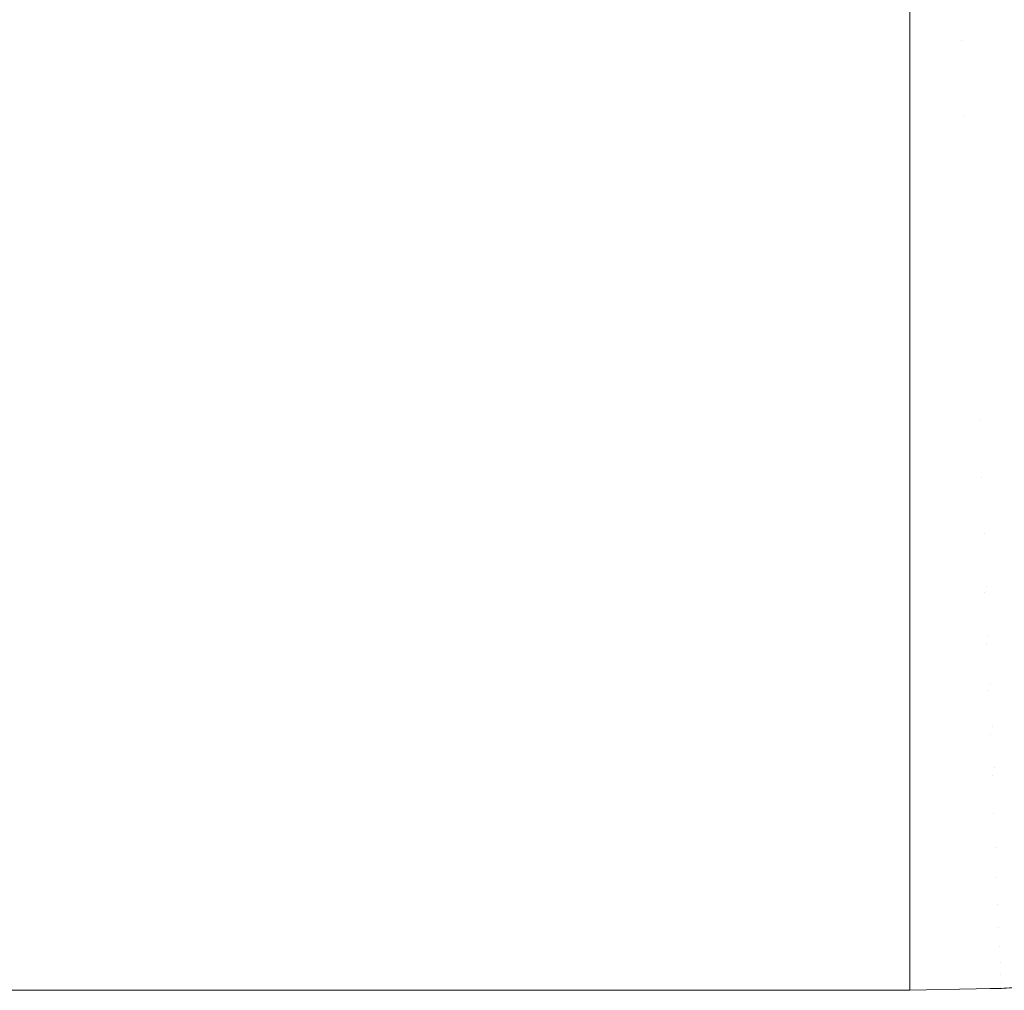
# Model space of a CAD drawing. Header units: centimetres. Extents: x -26 to 27.3, y -21.7 to -19.9.
# Tile 169 of 202: x 27.1687 to 27.2142, y -21.6599 to -21.615. Entities that reach past the tile are written whole.
import ezdxf

# ---------------------------------------------------------------- set-up
doc = ezdxf.new("R2010")
doc.units = ezdxf.units.CM
doc.header["$LTSCALE"] = 2.54
doc.layers.add('Lucido design-1', color=7, linetype='Continuous')

# ---------------------------------------------------------------- blocks, each defined once
blk = doc.blocks.new('Gruppo-4-1')
at = {"color": 7, "linetype": 'Continuous', "lineweight": 9}
for points, invisible_edges in [([(-25.890147, -21.612417, 330.571214), (-25.890147, -21.615884, 330.56897), (27.209853, -21.615884, 330.56897), (27.209853, -21.612417, 330.571214)], 10), ([(27.212234, -21.61593, 330.568908), (27.212082, -21.612369, 330.571214), (27.209853, -21.612417, 330.571214), (27.209853, -21.615884, 330.56897)], 11), ([(27.214308, -21.612227, 330.571214), (27.212082, -21.612369, 330.571214), (27.212234, -21.61593, 330.568908), (27.21461, -21.615778, 330.568908)], 15), ([(-25.890147, -21.614962, 329.802654), (-25.890147, -21.613607, 329.801799), (27.209853, -21.613607, 329.801799), (27.209853, -21.614962, 329.802654)], 10), ([(27.209853, -21.617235, 329.804221), (27.209853, -21.614962, 329.802654), (27.212255, -21.614909, 329.802654), (27.212401, -21.618248, 329.804957)], 14), ([(27.214944, -21.618081, 329.804957), (27.212401, -21.618248, 329.804957), (27.212255, -21.614909, 329.802654), (27.214653, -21.614752, 329.802654)], 15), ([(27.209853, -21.614962, 329.802654), (27.209853, -21.617235, 329.804221), (-25.890147, -21.617235, 329.804221), (-25.890147, -21.614962, 329.802654)], 10), ([(27.21461, -21.615778, 330.568908), (27.212234, -21.61593, 330.568908), (27.21238, -21.619385, 330.566457), (27.214903, -21.619224, 330.566457)], 15), ([(27.209853, -21.61598, 330.568908), (27.209853, -21.615884, 330.56897), (-25.890147, -21.615884, 330.56897), (-25.890147, -21.61598, 330.568908)], 10), ([(-25.890147, -21.61598, 330.568908), (-25.890147, -21.61935, 330.566519), (27.209853, -21.61935, 330.566519), (27.209853, -21.61598, 330.568908)], 10), ([(27.209853, -21.615884, 330.56897), (27.209853, -21.61598, 330.568908), (27.212234, -21.61593, 330.568908)], 10), ([(27.21238, -21.619385, 330.566457), (27.212234, -21.61593, 330.568908), (27.209853, -21.61598, 330.568908), (27.209853, -21.61935, 330.566519)], 11), ([(-25.890147, -21.618304, 329.804957), (-25.890147, -21.617235, 329.804221), (27.209853, -21.617235, 329.804221), (27.209853, -21.618304, 329.804957)], 10), ([(27.212401, -21.618248, 329.804957), (27.209853, -21.618304, 329.804957), (27.209853, -21.617235, 329.804221)], 9), ([(27.215232, -21.621365, 329.807435), (27.212545, -21.621541, 329.807435), (27.212401, -21.618248, 329.804957), (27.214944, -21.618081, 329.804957)], 15), ([(27.209853, -21.618304, 329.804957), (27.209853, -21.620754, 329.806799), (-25.890147, -21.620754, 329.806799), (-25.890147, -21.618304, 329.804957)], 10), ([(27.209853, -21.620754, 329.806799), (27.209853, -21.618304, 329.804957), (27.212401, -21.618248, 329.804957), (27.212545, -21.621541, 329.807435)], 14), ([(27.209853, -21.621233, 330.565095), (27.209853, -21.619438, 330.566457), (-25.890147, -21.619438, 330.566457), (-25.890147, -21.621233, 330.565095)], 10), ([(27.209853, -21.61935, 330.566519), (27.209853, -21.619438, 330.566457), (27.21238, -21.619385, 330.566457)], 10), ([(27.21238, -21.619385, 330.566457), (27.209853, -21.619438, 330.566457), (27.209853, -21.621233, 330.565095), (27.212457, -21.621178, 330.565095)], 13), ([(27.214903, -21.619224, 330.566457), (27.21238, -21.619385, 330.566457), (27.212457, -21.621178, 330.565095), (27.215055, -21.621012, 330.565095)], 15), ([(-25.890147, -21.6216, 329.807435), (-25.890147, -21.620754, 329.806799), (27.209853, -21.620754, 329.806799), (27.209853, -21.6216, 329.807435)], 10), ([(27.212545, -21.621541, 329.807435), (27.209853, -21.6216, 329.807435), (27.209853, -21.620754, 329.806799)], 9), ([(-25.890147, -21.621233, 330.565095), (-25.890147, -21.622696, 330.563908), (27.209853, -21.622696, 330.563908), (27.209853, -21.621233, 330.565095)], 10), ([(27.212457, -21.621178, 330.565095), (27.209853, -21.621233, 330.565095), (27.209853, -21.622696, 330.563908)], 9), ([(27.209853, -21.622696, 330.563908), (27.209853, -21.624502, 330.562443), (27.212595, -21.624444, 330.562443), (27.212457, -21.621178, 330.565095)], 14), ([(27.215055, -21.621012, 330.565095), (27.212457, -21.621178, 330.565095), (27.212595, -21.624444, 330.562443), (27.215333, -21.62427, 330.562443)], 15), ([(27.209853, -21.6216, 329.807435), (27.209853, -21.624159, 329.809527), (-25.890147, -21.624159, 329.809527), (-25.890147, -21.6216, 329.807435)], 10), ([(27.209853, -21.624159, 329.809527), (27.209853, -21.6216, 329.807435), (27.212545, -21.621541, 329.807435), (27.212682, -21.624687, 329.810009)], 14), ([(27.215506, -21.624502, 329.810009), (27.212682, -21.624687, 329.810009), (27.212545, -21.621541, 329.807435), (27.215232, -21.621365, 329.807435)], 15), ([(27.209853, -21.624502, 330.562443), (27.209853, -21.622696, 330.563908), (-25.890147, -21.622696, 330.563908), (-25.890147, -21.624502, 330.562443)], 10), ([(-25.890147, -21.624749, 329.810009), (-25.890147, -21.624159, 329.809527), (27.209853, -21.624159, 329.809527), (27.209853, -21.624749, 329.810009)], 10), ([(27.212682, -21.624687, 329.810009), (27.209853, -21.624749, 329.810009), (27.209853, -21.624159, 329.809527)], 9), ([(27.212595, -21.624444, 330.562443), (27.209853, -21.624502, 330.562443), (27.209853, -21.625941, 330.561172)], 9), ([(27.209853, -21.625941, 330.561172), (27.209853, -21.62767, 330.559644), (27.21273, -21.627609, 330.559644), (27.212595, -21.624444, 330.562443)], 14), ([(27.215333, -21.62427, 330.562443), (27.212595, -21.624444, 330.562443), (27.21273, -21.627609, 330.559644), (27.215601, -21.627426, 330.559644)], 15), ([(-25.890147, -21.624502, 330.562443), (-25.890147, -21.625941, 330.561172), (27.209853, -21.625941, 330.561172), (27.209853, -21.624502, 330.562443)], 10), ([(27.209853, -21.624749, 329.810009), (27.209853, -21.627441, 329.8124), (-25.890147, -21.627441, 329.8124), (-25.890147, -21.624749, 329.810009)], 10), ([(27.209853, -21.627441, 329.8124), (27.209853, -21.624749, 329.810009), (27.212682, -21.624687, 329.810009), (27.212815, -21.627729, 329.812713)], 14), ([(27.215771, -21.627535, 329.812713), (27.212815, -21.627729, 329.812713), (27.212682, -21.624687, 329.810009), (27.215506, -21.624502, 329.810009)], 15), ([(27.209853, -21.62767, 330.559644), (27.209853, -21.625941, 330.561172), (-25.890147, -21.625941, 330.561172), (-25.890147, -21.62767, 330.559644)], 10), ([(-25.890147, -21.627793, 329.812713), (-25.890147, -21.627441, 329.8124), (27.209853, -21.627441, 329.8124), (27.209853, -21.627793, 329.812713)], 10), ([(27.212815, -21.627729, 329.812713), (27.209853, -21.627793, 329.812713), (27.209853, -21.627441, 329.8124)], 9), ([(27.21273, -21.627609, 330.559644), (27.209853, -21.62767, 330.559644), (27.209853, -21.629067, 330.558301)], 9), ([(27.209853, -21.629067, 330.558301), (27.209853, -21.630713, 330.556718), (27.212859, -21.630649, 330.556718), (27.21273, -21.627609, 330.559644)], 14), ([(27.215601, -21.627426, 330.559644), (27.21273, -21.627609, 330.559644), (27.212859, -21.630649, 330.556718), (27.215859, -21.630458, 330.556718)], 15), ([(27.216027, -21.630459, 329.81554), (27.212943, -21.630661, 329.81554), (27.212815, -21.627729, 329.812713), (27.215771, -21.627535, 329.812713)], 15), ([(-25.890147, -21.62767, 330.559644), (-25.890147, -21.629067, 330.558301), (27.209853, -21.629067, 330.558301), (27.209853, -21.62767, 330.559644)], 10), ([(27.209853, -21.627793, 329.812713), (27.209853, -21.630596, 329.815413), (-25.890147, -21.630596, 329.815413), (-25.890147, -21.627793, 329.812713)], 10), ([(27.209853, -21.630596, 329.815413), (27.209853, -21.627793, 329.812713), (27.212815, -21.627729, 329.812713), (27.212943, -21.630661, 329.81554)], 14), ([(27.209853, -21.630713, 330.556718), (27.209853, -21.629067, 330.558301), (-25.890147, -21.629067, 330.558301), (-25.890147, -21.630713, 330.556718)], 10), ([(-25.890147, -21.630728, 329.81554), (-25.890147, -21.630596, 329.815413), (27.209853, -21.630596, 329.815413), (27.209853, -21.630728, 329.81554)], 10), ([(-25.890147, -21.630713, 330.556718), (-25.890147, -21.632068, 330.5553), (27.209853, -21.632068, 330.5553), (27.209853, -21.630713, 330.556718)], 10), ([(27.209853, -21.630728, 329.81554), (27.209853, -21.633548, 329.818488), (-25.890147, -21.633548, 329.818488), (-25.890147, -21.630728, 329.81554)], 10), ([(27.212943, -21.630661, 329.81554), (27.209853, -21.630728, 329.81554), (27.209853, -21.630596, 329.815413)], 9), ([(27.212859, -21.630649, 330.556718), (27.209853, -21.630713, 330.556718), (27.209853, -21.632068, 330.5553)], 9), ([(27.209853, -21.632068, 330.5553), (27.209853, -21.633627, 330.553668), (27.212983, -21.63356, 330.553668), (27.212859, -21.630649, 330.556718)], 14), ([(27.213066, -21.633478, 329.818488), (27.209853, -21.633548, 329.818488), (27.209853, -21.630728, 329.81554), (27.212943, -21.630661, 329.81554)], 13), ([(27.215859, -21.630458, 330.556718), (27.212859, -21.630649, 330.556718), (27.212983, -21.63356, 330.553668), (27.216106, -21.633361, 330.553668)], 15), ([(27.216273, -21.633268, 329.818488), (27.213066, -21.633478, 329.818488), (27.212943, -21.630661, 329.81554), (27.216027, -21.630459, 329.81554)], 15), ([(27.209853, -21.633627, 330.553668), (27.209853, -21.632068, 330.5553), (-25.890147, -21.632068, 330.5553), (-25.890147, -21.633627, 330.553668)], 10), ([(27.209853, -21.633548, 329.818488), (27.209853, -21.633614, 329.818564), (-25.890147, -21.633614, 329.818564), (-25.890147, -21.633548, 329.818488)], 10), ([(27.213066, -21.633478, 329.818488), (27.213184, -21.636175, 329.821552), (27.209853, -21.636247, 329.821552), (27.209853, -21.633614, 329.818564)], 11), ([(27.209853, -21.633614, 329.818564), (27.209853, -21.633548, 329.818488), (27.213066, -21.633478, 329.818488)], 10), ([(27.212983, -21.63356, 330.553668), (27.209853, -21.633627, 330.553668), (27.209853, -21.634939, 330.552174)], 9), ([(27.209853, -21.634939, 330.552174), (27.209853, -21.636407, 330.550502), (27.213101, -21.636338, 330.550502), (27.212983, -21.63356, 330.553668)], 14), ([(27.216106, -21.633361, 330.553668), (27.212983, -21.63356, 330.553668), (27.213101, -21.636338, 330.550502), (27.216342, -21.636131, 330.550502)], 15), ([(27.216508, -21.635957, 329.821552), (27.213184, -21.636175, 329.821552), (27.213066, -21.633478, 329.818488), (27.216273, -21.633268, 329.818488)], 15), ([(-25.890147, -21.636247, 329.821552), (-25.890147, -21.633614, 329.818564), (27.209853, -21.633614, 329.818564), (27.209853, -21.636247, 329.821552)], 10), ([(-25.890147, -21.633627, 330.553668), (-25.890147, -21.634939, 330.552174), (27.209853, -21.634939, 330.552174), (27.209853, -21.633627, 330.553668)], 10), ([(27.209853, -21.636407, 330.550502), (27.209853, -21.634939, 330.552174), (-25.890147, -21.634939, 330.552174), (-25.890147, -21.636407, 330.550502)], 10), ([(27.209853, -21.636247, 329.821552), (27.209853, -21.636487, 329.821847), (-25.890147, -21.636487, 329.821847), (-25.890147, -21.636247, 329.821552)], 10), ([(27.213184, -21.636175, 329.821552), (27.213296, -21.638747, 329.824726), (27.209853, -21.638822, 329.824726), (27.209853, -21.636487, 329.821847)], 11), ([(27.209853, -21.636487, 329.821847), (27.209853, -21.636247, 329.821552), (27.213184, -21.636175, 329.821552)], 10), ([(27.216342, -21.636131, 330.550502), (27.213101, -21.636338, 330.550502), (27.213213, -21.638977, 330.547225), (27.216566, -21.638763, 330.547225)], 15), ([(27.216733, -21.638522, 329.824726), (27.213296, -21.638747, 329.824726), (27.213184, -21.636175, 329.821552), (27.216508, -21.635957, 329.821552)], 15), ([(-25.890147, -21.636407, 330.550502), (-25.890147, -21.637674, 330.54893), (27.209853, -21.637674, 330.54893), (27.209853, -21.636407, 330.550502)], 10), ([(-25.890147, -21.638822, 329.824726), (-25.890147, -21.636487, 329.821847), (27.209853, -21.636487, 329.821847), (27.209853, -21.638822, 329.824726)], 10), ([(27.213101, -21.636338, 330.550502), (27.209853, -21.636407, 330.550502), (27.209853, -21.637674, 330.54893)], 9), ([(27.209853, -21.637674, 330.54893), (27.209853, -21.639048, 330.547225), (27.213213, -21.638977, 330.547225), (27.213101, -21.636338, 330.550502)], 14), ([(27.209853, -21.639048, 330.547225), (27.209853, -21.637674, 330.54893), (-25.890147, -21.637674, 330.54893), (-25.890147, -21.639048, 330.547225)], 10), ([(27.216946, -21.640957, 329.828006), (27.213403, -21.64119, 329.828006), (27.213296, -21.638747, 329.824726), (27.216733, -21.638522, 329.824726)], 15), ([(27.209853, -21.638822, 329.824726), (27.209853, -21.639214, 329.825252), (-25.890147, -21.639214, 329.825252), (-25.890147, -21.638822, 329.824726)], 10), ([(-25.890147, -21.639048, 330.547225), (-25.890147, -21.64027, 330.545572), (27.209853, -21.64027, 330.545572), (27.209853, -21.639048, 330.547225)], 10), ([(27.213296, -21.638747, 329.824726), (27.213403, -21.64119, 329.828006), (27.209853, -21.641267, 329.828006), (27.209853, -21.639214, 329.825252)], 11), ([(27.209853, -21.639214, 329.825252), (27.209853, -21.638822, 329.824726), (27.213296, -21.638747, 329.824726)], 10), ([(27.213319, -21.641473, 330.543844), (27.213213, -21.638977, 330.547225), (27.209853, -21.639048, 330.547225), (27.209853, -21.64027, 330.545572)], 11), ([(27.216566, -21.638763, 330.547225), (27.213213, -21.638977, 330.547225), (27.213319, -21.641473, 330.543844), (27.216778, -21.641253, 330.543844)], 15), ([(-25.890147, -21.641267, 329.828006), (-25.890147, -21.639214, 329.825252), (27.209853, -21.639214, 329.825252), (27.209853, -21.641267, 329.828006)], 10), ([(27.209853, -21.641547, 330.543844), (27.209853, -21.64027, 330.545572), (-25.890147, -21.64027, 330.545572), (-25.890147, -21.641547, 330.543844)], 10), ([(27.209853, -21.64027, 330.545572), (27.209853, -21.641547, 330.543844), (27.213319, -21.641473, 330.543844)], 10), ([(27.209853, -21.641267, 329.828006), (27.209853, -21.641791, 329.828772), (-25.890147, -21.641791, 329.828772), (-25.890147, -21.641267, 329.828006)], 10), ([(27.213403, -21.64119, 329.828006), (27.213504, -21.643498, 329.831386), (27.209853, -21.643578, 329.831386), (27.209853, -21.641791, 329.828772)], 11), ([(27.209853, -21.641791, 329.828772), (27.209853, -21.641267, 329.828006), (27.213403, -21.64119, 329.828006)], 10), ([(27.216778, -21.641253, 330.543844), (27.213319, -21.641473, 330.543844), (27.213419, -21.643823, 330.540363), (27.216978, -21.643596, 330.540363)], 15), ([(27.217147, -21.643259, 329.831386), (27.213504, -21.643498, 329.831386), (27.213403, -21.64119, 329.828006), (27.216946, -21.640957, 329.828006)], 15), ([(-25.890147, -21.641547, 330.543844), (-25.890147, -21.642721, 330.542107), (27.209853, -21.642721, 330.542107), (27.209853, -21.641547, 330.543844)], 10), ([(-25.890147, -21.643578, 329.831386), (-25.890147, -21.641791, 329.828772), (27.209853, -21.641791, 329.828772), (27.209853, -21.643578, 329.831386)], 10), ([(27.213419, -21.643823, 330.540363), (27.213319, -21.641473, 330.543844), (27.209853, -21.641547, 330.543844), (27.209853, -21.642721, 330.542107)], 11), ([(27.209853, -21.643899, 330.540363), (27.209853, -21.642721, 330.542107), (-25.890147, -21.642721, 330.542107), (-25.890147, -21.643899, 330.540363)], 10), ([(27.209853, -21.642721, 330.542107), (27.209853, -21.643899, 330.540363), (27.213419, -21.643823, 330.540363)], 10), ([(27.209853, -21.643578, 329.831386), (27.209853, -21.644212, 329.832401), (-25.890147, -21.644212, 329.832401), (-25.890147, -21.643578, 329.831386)], 10), ([(27.213504, -21.643498, 329.831386), (27.213598, -21.645668, 329.83486), (27.209853, -21.64575, 329.83486), (27.209853, -21.644212, 329.832401)], 11), ([(27.209853, -21.644212, 329.832401), (27.209853, -21.643578, 329.831386), (27.213504, -21.643498, 329.831386)], 10), ([(27.216978, -21.643596, 330.540363), (27.213419, -21.643823, 330.540363), (27.213512, -21.646023, 330.536791), (27.217164, -21.64579, 330.536791)], 15), ([(27.217336, -21.645423, 329.83486), (27.213598, -21.645668, 329.83486), (27.213504, -21.643498, 329.831386), (27.217147, -21.643259, 329.831386)], 15), ([(-25.890147, -21.643899, 330.540363), (-25.890147, -21.645022, 330.538541), (27.209853, -21.645022, 330.538541), (27.209853, -21.643899, 330.540363)], 10), ([(27.213512, -21.646023, 330.536791), (27.213419, -21.643823, 330.540363), (27.209853, -21.643899, 330.540363), (27.209853, -21.645022, 330.538541)], 11), ([(-25.890147, -21.64575, 329.83486), (-25.890147, -21.644212, 329.832401), (27.209853, -21.644212, 329.832401), (27.209853, -21.64575, 329.83486)], 10), ([(27.209853, -21.6461, 330.536791), (27.209853, -21.645022, 330.538541), (-25.890147, -21.645022, 330.538541), (-25.890147, -21.6461, 330.536791)], 10), ([(27.209853, -21.645022, 330.538541), (27.209853, -21.6461, 330.536791), (27.213512, -21.646023, 330.536791)], 10), ([(27.217513, -21.647446, 329.838425), (27.213687, -21.647696, 329.838425), (27.213598, -21.645668, 329.83486), (27.217336, -21.645423, 329.83486)], 15), ([(27.209853, -21.64575, 329.83486), (27.209853, -21.646474, 329.836131), (-25.890147, -21.646474, 329.836131), (-25.890147, -21.64575, 329.83486)], 10), ([(27.213598, -21.645668, 329.83486), (27.213687, -21.647696, 329.838425), (27.209853, -21.64778, 329.838425), (27.209853, -21.646474, 329.836131)], 11), ([(27.209853, -21.646474, 329.836131), (27.209853, -21.64575, 329.83486), (27.213598, -21.645668, 329.83486)], 10), ([(27.217164, -21.64579, 330.536791), (27.213512, -21.646023, 330.536791), (27.213599, -21.648069, 330.533133), (27.217338, -21.647831, 330.533133)], 15), ([(-25.890147, -21.6461, 330.536791), (-25.890147, -21.64717, 330.53488), (27.209853, -21.64717, 330.53488), (27.209853, -21.6461, 330.536791)], 10), ([(27.213599, -21.648069, 330.533133), (27.213512, -21.646023, 330.536791), (27.209853, -21.6461, 330.536791), (27.209853, -21.64717, 330.53488)], 11), ([(-25.890147, -21.64778, 329.838425), (-25.890147, -21.646474, 329.836131), (27.209853, -21.646474, 329.836131), (27.209853, -21.64778, 329.838425)], 10), ([(27.209853, -21.648149, 330.533133), (27.209853, -21.64717, 330.53488), (-25.890147, -21.64717, 330.53488), (-25.890147, -21.648149, 330.533133)], 10), ([(27.209853, -21.64717, 330.53488), (27.209853, -21.648149, 330.533133), (27.213599, -21.648069, 330.533133)], 10), ([(27.213687, -21.647696, 329.838425), (27.213769, -21.649578, 329.842072), (27.209853, -21.649664, 329.842072), (27.209853, -21.648571, 329.839956)], 11), ([(27.209853, -21.648571, 329.839956), (27.209853, -21.64778, 329.838425), (27.213687, -21.647696, 329.838425)], 10), ([(27.217677, -21.649322, 329.842072), (27.213769, -21.649578, 329.842072), (27.213687, -21.647696, 329.838425), (27.217513, -21.647446, 329.838425)], 15), ([(27.209853, -21.64778, 329.838425), (27.209853, -21.648571, 329.839956), (-25.890147, -21.648571, 329.839956), (-25.890147, -21.64778, 329.838425)], 10), ([(-25.890147, -21.648149, 330.533133), (-25.890147, -21.649161, 330.531132), (27.209853, -21.649161, 330.531132), (27.209853, -21.648149, 330.533133)], 10), ([(27.213679, -21.649958, 330.529396), (27.213599, -21.648069, 330.533133), (27.209853, -21.648149, 330.533133), (27.209853, -21.649161, 330.531132)], 11), ([(27.217338, -21.647831, 330.533133), (27.213599, -21.648069, 330.533133), (27.213679, -21.649958, 330.529396), (27.217498, -21.649715, 330.529396)], 15), ([(-25.890147, -21.649664, 329.842072), (-25.890147, -21.648571, 329.839956), (27.209853, -21.648571, 329.839956), (27.209853, -21.649664, 329.842072)], 10), ([(27.209853, -21.65004, 330.529396), (27.209853, -21.649161, 330.531132), (-25.890147, -21.649161, 330.531132), (-25.890147, -21.65004, 330.529396)], 10), ([(27.209853, -21.649161, 330.531132), (27.209853, -21.65004, 330.529396), (27.213679, -21.649958, 330.529396)], 10), ([(27.217829, -21.651049, 329.845798), (27.213845, -21.65131, 329.845798), (27.213769, -21.649578, 329.842072), (27.217677, -21.649322, 329.842072)], 15), ([(27.209853, -21.649664, 329.842072), (27.209853, -21.6505, 329.843869), (-25.890147, -21.6505, 329.843869), (-25.890147, -21.649664, 329.842072)], 10), ([(27.213769, -21.649578, 329.842072), (27.213845, -21.65131, 329.845798), (27.209853, -21.651398, 329.845798), (27.209853, -21.6505, 329.843869)], 11), ([(27.209853, -21.6505, 329.843869), (27.209853, -21.649664, 329.842072), (27.213769, -21.649578, 329.842072)], 10), ([(27.213753, -21.651688, 330.525586), (27.213679, -21.649958, 330.529396), (27.209853, -21.65004, 330.529396), (27.209853, -21.650991, 330.527303)], 11), ([(27.217498, -21.649715, 330.529396), (27.213679, -21.649958, 330.529396), (27.213753, -21.651688, 330.525586), (27.217645, -21.65144, 330.525586)], 15), ([(-25.890147, -21.65004, 330.529396), (-25.890147, -21.650991, 330.527303), (27.209853, -21.650991, 330.527303), (27.209853, -21.65004, 330.529396)], 10), ([(-25.890147, -21.651398, 329.845798), (-25.890147, -21.6505, 329.843869), (27.209853, -21.6505, 329.843869), (27.209853, -21.651398, 329.845798)], 10), ([(27.209853, -21.651771, 330.525586), (27.209853, -21.650991, 330.527303), (-25.890147, -21.650991, 330.527303), (-25.890147, -21.651771, 330.525586)], 10), ([(27.209853, -21.650991, 330.527303), (27.209853, -21.651771, 330.525586), (27.213753, -21.651688, 330.525586)], 10), ([(27.209853, -21.652257, 329.847861), (27.209853, -21.651398, 329.845798), (27.213845, -21.65131, 329.845798), (27.213914, -21.65289, 329.849594)], 14), ([(27.217966, -21.652624, 329.849594), (27.213914, -21.65289, 329.849594), (27.213845, -21.65131, 329.845798), (27.217829, -21.651049, 329.845798)], 15), ([(27.209853, -21.651398, 329.845798), (27.209853, -21.652257, 329.847861), (-25.890147, -21.652257, 329.847861), (-25.890147, -21.651398, 329.845798)], 10), ([(-25.890147, -21.651771, 330.525586), (-25.890147, -21.652657, 330.523399), (27.209853, -21.652657, 330.523399), (27.209853, -21.651771, 330.525586)], 10), ([(27.213819, -21.653256, 330.521712), (27.213753, -21.651688, 330.525586), (27.209853, -21.651771, 330.525586), (27.209853, -21.652657, 330.523399)], 11), ([(27.217645, -21.65144, 330.525586), (27.213753, -21.651688, 330.525586), (27.213819, -21.653256, 330.521712), (27.217778, -21.653004, 330.521712)], 15), ([(-25.890147, -21.652978, 329.849594), (-25.890147, -21.652257, 329.847861), (27.209853, -21.652257, 329.847861), (27.209853, -21.652978, 329.849594)], 10), ([(27.213914, -21.65289, 329.849594), (27.209853, -21.652978, 329.849594), (27.209853, -21.652257, 329.847861)], 9), ([(27.209853, -21.65334, 330.521712), (27.209853, -21.652657, 330.523399), (-25.890147, -21.652657, 330.523399), (-25.890147, -21.65334, 330.521712)], 10), ([(27.209853, -21.652657, 330.523399), (27.209853, -21.65334, 330.521712), (27.213819, -21.653256, 330.521712)], 10), ([(27.21809, -21.654043, 329.853456), (27.213976, -21.654313, 329.853456), (27.213914, -21.65289, 329.849594), (27.217966, -21.652624, 329.849594)], 15), ([(27.209853, -21.652978, 329.849594), (27.209853, -21.653838, 329.851926), (-25.890147, -21.653838, 329.851926), (-25.890147, -21.652978, 329.849594)], 10), ([(27.209853, -21.653838, 329.851926), (27.209853, -21.652978, 329.849594), (27.213914, -21.65289, 329.849594), (27.213976, -21.654313, 329.853456)], 14), ([(27.217778, -21.653004, 330.521712), (27.213819, -21.653256, 330.521712), (27.213879, -21.65466, 330.517778), (27.217897, -21.654403, 330.517778)], 15), ([(-25.890147, -21.65334, 330.521712), (-25.890147, -21.654156, 330.519428), (27.209853, -21.654156, 330.519428), (27.209853, -21.65334, 330.521712)], 10), ([(27.213879, -21.65466, 330.517778), (27.213819, -21.653256, 330.521712), (27.209853, -21.65334, 330.521712), (27.209853, -21.654156, 330.519428)], 11), ([(-25.890147, -21.654402, 329.853456), (-25.890147, -21.653838, 329.851926), (27.209853, -21.653838, 329.851926), (27.209853, -21.654402, 329.853456)], 10), ([(27.213976, -21.654313, 329.853456), (27.209853, -21.654402, 329.853456), (27.209853, -21.653838, 329.851926)], 9), ([(27.218201, -21.655303, 329.857377), (27.214031, -21.655577, 329.857377), (27.213976, -21.654313, 329.853456), (27.21809, -21.654043, 329.853456)], 15), ([(27.209853, -21.654745, 330.517778), (27.209853, -21.654156, 330.519428), (-25.890147, -21.654156, 330.519428), (-25.890147, -21.654745, 330.517778)], 10), ([(27.209853, -21.654402, 329.853456), (27.209853, -21.655242, 329.856057), (-25.890147, -21.655242, 329.856057), (-25.890147, -21.654402, 329.853456)], 10), ([(27.209853, -21.654156, 330.519428), (27.209853, -21.654745, 330.517778), (27.213879, -21.65466, 330.517778)], 10), ([(27.209853, -21.655242, 329.856057), (27.209853, -21.654402, 329.853456), (27.213976, -21.654313, 329.853456), (27.214031, -21.655577, 329.857377)], 14), ([(27.217897, -21.654403, 330.517778), (27.213879, -21.65466, 330.517778), (27.213931, -21.655897, 330.513793), (27.218002, -21.655637, 330.513793)], 15), ([(-25.890147, -21.654745, 330.517778), (-25.890147, -21.655485, 330.515398), (27.209853, -21.655485, 330.515398), (27.209853, -21.654745, 330.517778)], 10), ([(27.213931, -21.655897, 330.513793), (27.213879, -21.65466, 330.517778), (27.209853, -21.654745, 330.517778), (27.209853, -21.655485, 330.515398)], 11), ([(-25.890147, -21.655668, 329.857377), (-25.890147, -21.655242, 329.856057), (27.209853, -21.655242, 329.856057), (27.209853, -21.655668, 329.857377)], 10), ([(27.214031, -21.655577, 329.857377), (27.209853, -21.655668, 329.857377), (27.209853, -21.655242, 329.856057)], 9), ([(27.218297, -21.656403, 329.86135), (27.214079, -21.656679, 329.86135), (27.214031, -21.655577, 329.857377), (27.218201, -21.655303, 329.857377)], 15), ([(27.209853, -21.655983, 330.513793), (27.209853, -21.655485, 330.515398), (-25.890147, -21.655485, 330.515398), (-25.890147, -21.655983, 330.513793)], 10), ([(27.209853, -21.655668, 329.857377), (27.209853, -21.656464, 329.860244), (-25.890147, -21.656464, 329.860244), (-25.890147, -21.655668, 329.857377)], 10), ([(27.209853, -21.655485, 330.515398), (27.209853, -21.655983, 330.513793), (27.213931, -21.655897, 330.513793)], 10), ([(27.209853, -21.656464, 329.860244), (27.209853, -21.655668, 329.857377), (27.214031, -21.655577, 329.857377), (27.214079, -21.656679, 329.86135)], 14), ([(27.213977, -21.656966, 330.509763), (27.213931, -21.655897, 330.513793), (27.209853, -21.655983, 330.513793), (27.209853, -21.656641, 330.511314)], 11), ([(27.218002, -21.655637, 330.513793), (27.213931, -21.655897, 330.513793), (27.213977, -21.656966, 330.509763), (27.218093, -21.656703, 330.509763)], 15), ([(-25.890147, -21.655983, 330.513793), (-25.890147, -21.656641, 330.511314), (27.209853, -21.656641, 330.511314), (27.209853, -21.655983, 330.513793)], 10), ([(-25.890147, -21.656771, 329.86135), (-25.890147, -21.656464, 329.860244), (27.209853, -21.656464, 329.860244), (27.209853, -21.656771, 329.86135)], 10), ([(27.209853, -21.657053, 330.509763), (27.209853, -21.656641, 330.511314), (-25.890147, -21.656641, 330.511314), (-25.890147, -21.657053, 330.509763)], 10), ([(27.209853, -21.656771, 329.86135), (27.209853, -21.657503, 329.864481), (-25.890147, -21.657503, 329.864481), (-25.890147, -21.656771, 329.86135)], 10), ([(27.214079, -21.656679, 329.86135), (27.209853, -21.656771, 329.86135), (27.209853, -21.656464, 329.860244)], 9), ([(27.209853, -21.656641, 330.511314), (27.209853, -21.657053, 330.509763), (27.213977, -21.656966, 330.509763)], 10), ([(27.209853, -21.657503, 329.864481), (27.209853, -21.656771, 329.86135), (27.214079, -21.656679, 329.86135), (27.21412, -21.657618, 329.865368)], 14), ([(27.218093, -21.656703, 330.509763), (27.213977, -21.656966, 330.509763), (27.214015, -21.657865, 330.505696), (27.21817, -21.6576, 330.505696)], 15), ([(27.218379, -21.657339, 329.865368), (27.21412, -21.657618, 329.865368), (27.214079, -21.656679, 329.86135), (27.218297, -21.656403, 329.86135)], 15), ([(-25.890147, -21.657053, 330.509763), (-25.890147, -21.657624, 330.507185), (27.209853, -21.657624, 330.507185), (27.209853, -21.657053, 330.509763)], 10), ([(27.214015, -21.657865, 330.505696), (27.213977, -21.656966, 330.509763), (27.209853, -21.657053, 330.509763), (27.209853, -21.657624, 330.507185)], 11), ([(-25.890147, -21.657711, 329.865368), (-25.890147, -21.657503, 329.864481), (27.209853, -21.657503, 329.864481), (27.209853, -21.657711, 329.865368)], 10), ([(27.209853, -21.657953, 330.505696), (27.209853, -21.657624, 330.507185), (-25.890147, -21.657624, 330.507185), (-25.890147, -21.657953, 330.505696)], 10), ([(27.209853, -21.657711, 329.865368), (27.209853, -21.658357, 329.868759), (-25.890147, -21.658357, 329.868759), (-25.890147, -21.657711, 329.865368)], 10), ([(27.21412, -21.657618, 329.865368), (27.209853, -21.657711, 329.865368), (27.209853, -21.657503, 329.864481)], 9), ([(27.209853, -21.658357, 329.868759), (27.209853, -21.657711, 329.865368), (27.21412, -21.657618, 329.865368), (27.214154, -21.658391, 329.869425)], 14), ([(27.209853, -21.657624, 330.507185), (27.209853, -21.657953, 330.505696), (27.214015, -21.657865, 330.505696)], 10), ([(27.21817, -21.6576, 330.505696), (27.214015, -21.657865, 330.505696), (27.214046, -21.658594, 330.501599), (27.218231, -21.658327, 330.501599)], 15), ([(27.218446, -21.658109, 329.869425), (27.214154, -21.658391, 329.869425), (27.21412, -21.657618, 329.865368), (27.218379, -21.657339, 329.865368)], 15), ([(-25.890147, -21.657953, 330.505696), (-25.890147, -21.65843, 330.503018), (27.209853, -21.65843, 330.503018), (27.209853, -21.657953, 330.505696)], 10), ([(27.214046, -21.658594, 330.501599), (27.214015, -21.657865, 330.505696), (27.209853, -21.657953, 330.505696), (27.209853, -21.65843, 330.503018)], 11), ([(27.218499, -21.658713, 329.873515), (27.21418, -21.658996, 329.873515), (27.214154, -21.658391, 329.869425), (27.218446, -21.658109, 329.869425)], 15), ([(-25.890147, -21.658484, 329.869425), (-25.890147, -21.658357, 329.868759), (27.209853, -21.658357, 329.868759), (27.209853, -21.658484, 329.869425)], 10), ([(27.209853, -21.658683, 330.501599), (27.209853, -21.65843, 330.503018), (-25.890147, -21.65843, 330.503018), (-25.890147, -21.658683, 330.501599)], 10), ([(27.209853, -21.658484, 329.869425), (27.209853, -21.659024, 329.87307), (-25.890147, -21.659024, 329.87307), (-25.890147, -21.658484, 329.869425)], 10), ([(27.214154, -21.658391, 329.869425), (27.209853, -21.658484, 329.869425), (27.209853, -21.658357, 329.868759)], 9), ([(27.209853, -21.659024, 329.87307), (27.209853, -21.658484, 329.869425), (27.214154, -21.658391, 329.869425), (27.21418, -21.658996, 329.873515)], 14), ([(27.209853, -21.65843, 330.503018), (27.209853, -21.658683, 330.501599), (27.214046, -21.658594, 330.501599)], 10), ([(27.21407, -21.659151, 330.497478), (27.214046, -21.658594, 330.501599), (27.209853, -21.658683, 330.501599), (27.209853, -21.659059, 330.498821)], 11), ([(27.218231, -21.658327, 330.501599), (27.214046, -21.658594, 330.501599), (27.21407, -21.659151, 330.497478), (27.218279, -21.658883, 330.497478)], 15), ([(-25.890147, -21.658683, 330.501599), (-25.890147, -21.659059, 330.498821), (27.209853, -21.659059, 330.498821), (27.209853, -21.658683, 330.501599)], 10), ([(-25.890147, -21.65909, 329.873515), (-25.890147, -21.659024, 329.87307), (27.209853, -21.659024, 329.87307), (27.209853, -21.65909, 329.873515)], 10), ([(27.209853, -21.659241, 330.497478), (27.209853, -21.659059, 330.498821), (-25.890147, -21.659059, 330.498821), (-25.890147, -21.659241, 330.497478)], 10), ([(27.209853, -21.65909, 329.873515), (27.209853, -21.659503, 329.877406), (-25.890147, -21.659503, 329.877406), (-25.890147, -21.65909, 329.873515)], 10), ([(27.21418, -21.658996, 329.873515), (27.209853, -21.65909, 329.873515), (27.209853, -21.659024, 329.87307)], 9), ([(27.209853, -21.659503, 329.877406), (27.209853, -21.65909, 329.873515), (27.21418, -21.658996, 329.873515), (27.214199, -21.659432, 329.877629)], 14), ([(27.209853, -21.659059, 330.498821), (27.209853, -21.659241, 330.497478), (27.21407, -21.659151, 330.497478)], 10), ([(27.218279, -21.658883, 330.497478), (27.21407, -21.659151, 330.497478), (27.214086, -21.659537, 330.493342), (27.218311, -21.659268, 330.493342)], 15), ([(27.218537, -21.659148, 329.877629), (27.214199, -21.659432, 329.877629), (27.21418, -21.658996, 329.873515), (27.218499, -21.658713, 329.873515)], 15), ([(-25.890147, -21.659241, 330.497478), (-25.890147, -21.65951, 330.4946), (27.209853, -21.65951, 330.4946), (27.209853, -21.659241, 330.497478)], 10), ([(-25.890147, -21.659527, 329.877629), (-25.890147, -21.659503, 329.877406), (27.209853, -21.659503, 329.877406), (27.209853, -21.659527, 329.877629)], 10), ([(27.209853, -21.659627, 330.493342), (27.209853, -21.65951, 330.4946), (-25.890147, -21.65951, 330.4946), (-25.890147, -21.659627, 330.493342)], 10), ([(27.209853, -21.659527, 329.877629), (27.209853, -21.659793, 329.88176), (-25.890147, -21.659793, 329.88176), (-25.890147, -21.659527, 329.877629)], 10), ([(27.214086, -21.659537, 330.493342), (27.21407, -21.659151, 330.497478), (27.209853, -21.659241, 330.497478), (27.209853, -21.65951, 330.4946)], 11), ([(27.214199, -21.659432, 329.877629), (27.209853, -21.659527, 329.877629), (27.209853, -21.659503, 329.877406)], 9), ([(27.214211, -21.659698, 329.881762), (27.209853, -21.659793, 329.881762), (27.209853, -21.659527, 329.877629), (27.214199, -21.659432, 329.877629)], 13), ([(27.209853, -21.65951, 330.4946), (27.209853, -21.659627, 330.493342), (27.214086, -21.659537, 330.493342)], 10), ([(27.214095, -21.659751, 330.489196), (27.214086, -21.659537, 330.493342), (27.209853, -21.659627, 330.493342), (27.209853, -21.65978, 330.490365)], 11), ([(27.218311, -21.659268, 330.493342), (27.214086, -21.659537, 330.493342), (27.214095, -21.659751, 330.489196), (27.21833, -21.659481, 330.489196)], 15), ([(27.21833, -21.659481, 330.489196), (27.214095, -21.659751, 330.489196), (27.214097, -21.659798, 330.486121), (27.217072, -21.659608, 330.486121)], 11), ([(27.21856, -21.659413, 329.881762), (27.214211, -21.659698, 329.881762), (27.214199, -21.659432, 329.877629), (27.218537, -21.659148, 329.877629)], 15), ([(27.217072, -21.659606, 329.886121), (27.214215, -21.659793, 329.886121), (27.214211, -21.659698, 329.881762), (27.21856, -21.659413, 329.881762)], 14), ([(-25.890147, -21.659627, 330.493342), (-25.890147, -21.65978, 330.490365), (27.209853, -21.65978, 330.490365), (27.209853, -21.659627, 330.493342)], 10), ([(27.209853, -21.659841, 330.489196), (27.209853, -21.65978, 330.490365), (-25.890147, -21.65978, 330.490365), (-25.890147, -21.659841, 330.489196)], 10), ([(27.209853, -21.659888, 329.886121), (-25.890147, -21.659888, 329.886121), (-25.890147, -21.659793, 329.88176), (27.209853, -21.659793, 329.88176)], 4), ([(-25.890147, -21.659841, 330.489196), (-25.890147, -21.659888, 330.486121), (27.209853, -21.659888, 330.486121), (27.209853, -21.659841, 330.489196)], 8), ([(27.212928, -21.659821, 329.886121), (27.209853, -21.659888, 329.886121), (27.209853, -21.659793, 329.881762), (27.214211, -21.659698, 329.881762)], 12), ([(27.214095, -21.659751, 330.489196), (27.209853, -21.659841, 330.489196), (27.209853, -21.659888, 330.486121), (27.212928, -21.659823, 330.486121)], 9), ([(27.209853, -21.65978, 330.490365), (27.209853, -21.659841, 330.489196), (27.214095, -21.659751, 330.489196)], 10), ([(27.212928, -21.659821, 329.886121), (27.212928, -21.659823, 330.486121), (27.209853, -21.659888, 330.486121), (27.209853, -21.659888, 329.886121)], 1), ([(27.214211, -21.659698, 329.881762), (27.214215, -21.659793, 329.886121), (27.212928, -21.659821, 329.886121)], 9), ([(27.212928, -21.659823, 330.486121), (27.214097, -21.659798, 330.486121), (27.214095, -21.659751, 330.489196)], 10), ([(27.214097, -21.659798, 330.486121), (27.212928, -21.659823, 330.486121), (27.212928, -21.659821, 329.886121), (27.214215, -21.659793, 329.886121)], 10), ([(27.214215, -21.659793, 329.886121), (27.217072, -21.659606, 329.886121), (27.217072, -21.659608, 330.486121), (27.214097, -21.659798, 330.486121)], 10)]:
    blk.add_3dface(points, dxfattribs=dict(at, invisible_edges=invisible_edges))
blk.add_3dface([(-25.890147, -21.659888, 330.486121), (-25.890147, -21.659888, 329.886121), (27.209853, -21.659888, 329.886121), (27.209853, -21.659888, 330.486121)], dxfattribs=at)

msp = doc.modelspace()

# ---------------------------------------------------------------- block references
at = {"layer": 'Lucido design-1', "color": 7}
msp.add_blockref('Gruppo-4-1', (0, 0), dxfattribs=at)

doc.saveas('drawing.dxf')
